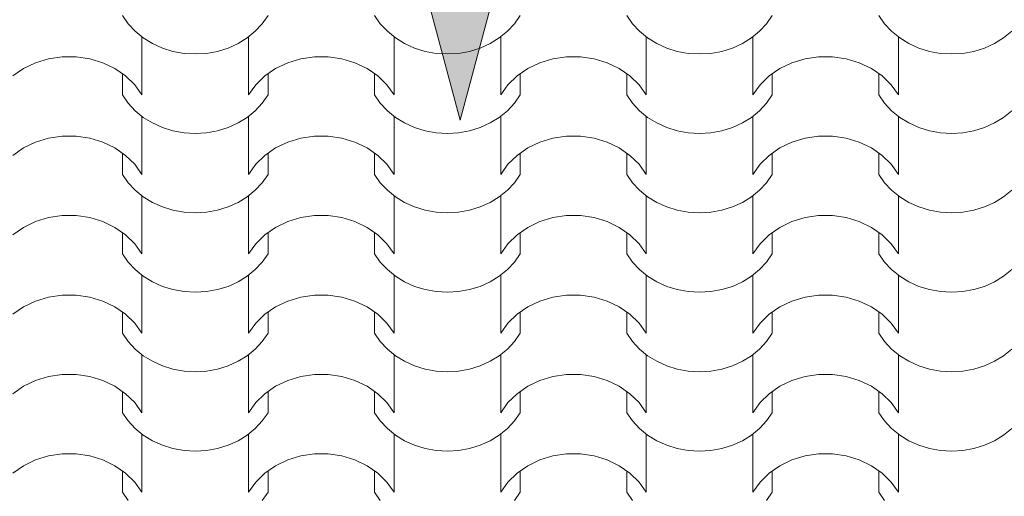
# Model space of a CAD drawing. Extents: x -631805 to -376315, y -40155 to 84873.
# Tile 232 of 256: x -487809 to -486222, y 66521 to 67290. Entities that reach past the tile are written whole.
import ezdxf

# ---------------------------------------------------------------- set-up
doc = ezdxf.new("R2010")
doc.units = 0
doc.header["$MEASUREMENT"] = 0
doc.linetypes.add('Dashed', pattern=[564.444447, 282.222223, -282.222223])
doc.layers.add('arch wypelnienia_Nr_Pióra__102', color=252, linetype='Continuous', lineweight=9)
doc.layers.add('INWENT DACH_Nr_Pióra__21', color=252, linetype='Continuous', lineweight=9)
doc.layers.add('INWENT DACH', color=252, linetype='Continuous')

# ---------------------------------------------------------------- blocks, each defined once
blk = doc.blocks.new('*X879')
at = {"layer": 'arch wypelnienia_Nr_Pióra__102', "linetype": 'Continuous'}
for p, q in [((-489331.8, 131755.9), (-489341, 131769.3)), ((-489106.4, 131769.3), (-489115.6, 131755.9)), ((-488925.4, 131755.9), (-488934.6, 131769.3)), ((-488700, 131769.3), (-488709.2, 131755.9)), ((-488519, 131755.9), (-488528.2, 131769.3)), ((-488293.6, 131769.3), (-488302.8, 131755.9)), ((-488112.6, 131755.9), (-488121.8, 131769.3)), ((-489320.5, 131743.8), (-489331.8, 131755.9)), ((-489115.6, 131755.9), (-489126.9, 131743.8)), ((-488914.1, 131743.8), (-488925.4, 131755.9)), ((-488709.2, 131755.9), (-488720.5, 131743.8)), ((-488507.7, 131743.8), (-488519, 131755.9)), ((-488302.8, 131755.9), (-488314.1, 131743.8)), ((-488101.3, 131743.8), (-488112.6, 131755.9)), ((-489307.4, 131733.1), (-489320.5, 131743.8)), ((-489126.9, 131743.8), (-489140, 131733.1)), ((-488901, 131733.1), (-488914.1, 131743.8)), ((-488720.5, 131743.8), (-488733.6, 131733.1)), ((-488494.6, 131733.1), (-488507.7, 131743.8)), ((-488314.1, 131743.8), (-488327.2, 131733.1)), ((-488088.2, 131733.1), (-488101.3, 131743.8)), ((-487907.7, 131743.8), (-487920.8, 131733.1)), ((-489309.6, 131734.6), (-489309.6, 131660.3)), ((-489292.7, 131724), (-489307.4, 131733.1)), ((-489276.6, 131716.8), (-489292.7, 131724)), ((-489154.7, 131724), (-489170.8, 131716.8)), ((-489140, 131733.1), (-489154.7, 131724)), ((-489137.8, 131734.6), (-489137.8, 131660.3)), ((-488903.2, 131734.6), (-488903.2, 131660.3)), ((-488886.3, 131724), (-488901, 131733.1)), ((-488870.2, 131716.8), (-488886.3, 131724)), ((-488748.3, 131724), (-488764.4, 131716.8)), ((-488733.6, 131733.1), (-488748.3, 131724)), ((-488731.4, 131734.6), (-488731.4, 131660.3)), ((-488496.8, 131734.6), (-488496.8, 131660.3)), ((-488479.9, 131724), (-488494.6, 131733.1)), ((-488463.8, 131716.8), (-488479.9, 131724)), ((-488341.9, 131724), (-488358, 131716.8)), ((-488327.2, 131733.1), (-488341.9, 131724)), ((-488325, 131734.6), (-488325, 131660.3)), ((-488090.4, 131734.6), (-488090.4, 131660.3)), ((-488073.5, 131724), (-488088.2, 131733.1)), ((-488057.4, 131716.8), (-488073.5, 131724)), ((-487935.5, 131724), (-487951.6, 131716.8)), ((-487920.8, 131733.1), (-487935.5, 131724)), ((-489309.6, 131715.6), (-489309.6, 131641.2)), ((-489259.6, 131711.5), (-489276.6, 131716.8)), ((-489241.8, 131708.3), (-489259.6, 131711.5)), ((-489223.7, 131707.3), (-489241.8, 131708.3)), ((-489205.6, 131708.3), (-489223.7, 131707.3)), ((-489187.8, 131711.5), (-489205.6, 131708.3)), ((-489170.8, 131716.8), (-489187.8, 131711.5)), ((-489137.8, 131715.6), (-489137.8, 131641.2)), ((-488903.2, 131715.6), (-488903.2, 131641.2)), ((-488853.2, 131711.5), (-488870.2, 131716.8)), ((-488835.4, 131708.3), (-488853.2, 131711.5)), ((-488817.3, 131707.3), (-488835.4, 131708.3)), ((-488799.2, 131708.3), (-488817.3, 131707.3)), ((-488781.4, 131711.5), (-488799.2, 131708.3)), ((-488764.4, 131716.8), (-488781.4, 131711.5)), ((-488731.4, 131715.6), (-488731.4, 131641.2)), ((-488496.8, 131715.6), (-488496.8, 131641.2)), ((-488446.8, 131711.5), (-488463.8, 131716.8)), ((-488429, 131708.3), (-488446.8, 131711.5)), ((-488410.9, 131707.3), (-488429, 131708.3)), ((-488392.8, 131708.3), (-488410.9, 131707.3)), ((-488375, 131711.5), (-488392.8, 131708.3)), ((-488358, 131716.8), (-488375, 131711.5)), ((-488325, 131715.6), (-488325, 131641.2)), ((-488090.4, 131715.6), (-488090.4, 131641.2)), ((-488040.4, 131711.5), (-488057.4, 131716.8)), ((-488022.6, 131708.3), (-488040.4, 131711.5)), ((-488004.5, 131707.3), (-488022.6, 131708.3)), ((-487986.4, 131708.3), (-488004.5, 131707.3)), ((-487968.6, 131711.5), (-487986.4, 131708.3)), ((-487951.6, 131716.8), (-487968.6, 131711.5)), ((-489500.6, 131683.9), (-489481.1, 131693.2)), ((-489481.1, 131693.2), (-489460.1, 131699.6)), ((-489460.1, 131699.6), (-489438.1, 131702.8)), ((-489438.1, 131702.8), (-489426.9, 131702.8)), ((-489426.9, 131702.8), (-489415.7, 131702.8)), ((-489415.7, 131702.8), (-489393.7, 131699.6)), ((-489393.7, 131699.6), (-489372.7, 131693.2)), ((-489372.7, 131693.2), (-489353.2, 131683.9)), ((-489094.2, 131683.9), (-489074.7, 131693.2)), ((-489074.7, 131693.2), (-489053.7, 131699.6)), ((-489053.7, 131699.6), (-489031.7, 131702.8)), ((-489031.7, 131702.8), (-489020.5, 131702.8)), ((-489020.5, 131702.8), (-489009.3, 131702.8)), ((-489009.3, 131702.8), (-488987.3, 131699.6)), ((-488987.3, 131699.6), (-488966.3, 131693.2)), ((-488966.3, 131693.2), (-488946.8, 131683.9)), ((-488687.8, 131683.9), (-488668.3, 131693.2)), ((-488668.3, 131693.2), (-488647.3, 131699.6)), ((-488647.3, 131699.6), (-488625.3, 131702.8)), ((-488625.3, 131702.8), (-488614.1, 131702.8)), ((-488614.1, 131702.8), (-488602.9, 131702.8)), ((-488602.9, 131702.8), (-488580.9, 131699.6)), ((-488580.9, 131699.6), (-488559.9, 131693.2)), ((-488559.9, 131693.2), (-488540.4, 131683.9)), ((-488281.4, 131683.9), (-488261.9, 131693.2)), ((-488261.9, 131693.2), (-488240.9, 131699.6)), ((-488240.9, 131699.6), (-488218.9, 131702.8)), ((-488218.9, 131702.8), (-488207.7, 131702.8)), ((-488207.7, 131702.8), (-488196.5, 131702.8)), ((-488196.5, 131702.8), (-488174.5, 131699.6)), ((-488174.5, 131699.6), (-488153.5, 131693.2)), ((-488153.5, 131693.2), (-488134, 131683.9)), ((-489517.9, 131671.8), (-489500.6, 131683.9)), ((-489353.2, 131683.9), (-489335.9, 131671.8)), ((-489341, 131675.4), (-489341, 131641.2)), ((-489111.5, 131671.8), (-489094.2, 131683.9)), ((-489106.4, 131675.4), (-489106.4, 131641.2)), ((-488946.8, 131683.9), (-488929.5, 131671.8)), ((-488934.6, 131675.4), (-488934.6, 131641.2)), ((-488705.1, 131671.8), (-488687.8, 131683.9)), ((-488700, 131675.4), (-488700, 131641.2)), ((-488540.4, 131683.9), (-488523.1, 131671.8)), ((-488528.2, 131675.4), (-488528.2, 131641.2)), ((-488298.7, 131671.8), (-488281.4, 131683.9)), ((-488293.6, 131675.4), (-488293.6, 131641.2)), ((-488134, 131683.9), (-488116.7, 131671.8)), ((-488121.8, 131675.4), (-488121.8, 131641.2)), ((-489335.9, 131671.8), (-489321.2, 131657.5)), ((-489321.2, 131657.5), (-489309.6, 131641.2)), ((-489137.8, 131641.2), (-489126.2, 131657.5)), ((-489126.2, 131657.5), (-489111.5, 131671.8)), ((-488929.5, 131671.8), (-488914.8, 131657.5)), ((-488914.8, 131657.5), (-488903.2, 131641.2)), ((-488731.4, 131641.2), (-488719.8, 131657.5)), ((-488719.8, 131657.5), (-488705.1, 131671.8)), ((-488523.1, 131671.8), (-488508.4, 131657.5)), ((-488508.4, 131657.5), (-488496.8, 131641.2)), ((-488325, 131641.2), (-488313.4, 131657.5)), ((-488313.4, 131657.5), (-488298.7, 131671.8)), ((-488116.7, 131671.8), (-488102, 131657.5)), ((-488102, 131657.5), (-488090.4, 131641.2)), ((-489331.8, 131627.9), (-489341, 131641.2)), ((-489106.4, 131641.2), (-489115.6, 131627.9)), ((-488925.4, 131627.9), (-488934.6, 131641.2)), ((-488700, 131641.2), (-488709.2, 131627.9)), ((-488519, 131627.9), (-488528.2, 131641.2)), ((-488293.6, 131641.2), (-488302.8, 131627.9)), ((-488112.6, 131627.9), (-488121.8, 131641.2)), ((-489320.5, 131615.7), (-489331.8, 131627.9)), ((-489115.6, 131627.9), (-489126.9, 131615.7)), ((-488914.1, 131615.7), (-488925.4, 131627.9)), ((-488709.2, 131627.9), (-488720.5, 131615.7)), ((-488507.7, 131615.7), (-488519, 131627.9)), ((-488302.8, 131627.9), (-488314.1, 131615.7)), ((-488101.3, 131615.7), (-488112.6, 131627.9)), ((-489307.4, 131605), (-489320.5, 131615.7)), ((-489126.9, 131615.7), (-489140, 131605)), ((-488901, 131605), (-488914.1, 131615.7)), ((-488720.5, 131615.7), (-488733.6, 131605)), ((-488494.6, 131605), (-488507.7, 131615.7)), ((-488314.1, 131615.7), (-488327.2, 131605)), ((-488088.2, 131605), (-488101.3, 131615.7)), ((-487907.7, 131615.7), (-487920.8, 131605)), ((-489309.6, 131606.6), (-489309.6, 131532.2)), ((-489292.7, 131596), (-489307.4, 131605)), ((-489276.6, 131588.7), (-489292.7, 131596)), ((-489154.7, 131596), (-489170.8, 131588.7)), ((-489140, 131605), (-489154.7, 131596)), ((-489137.8, 131606.6), (-489137.8, 131532.2)), ((-488903.2, 131606.6), (-488903.2, 131532.2)), ((-488886.3, 131596), (-488901, 131605)), ((-488870.2, 131588.7), (-488886.3, 131596)), ((-488748.3, 131596), (-488764.4, 131588.7)), ((-488733.6, 131605), (-488748.3, 131596)), ((-488731.4, 131606.6), (-488731.4, 131532.2)), ((-488496.8, 131606.6), (-488496.8, 131532.2)), ((-488479.9, 131596), (-488494.6, 131605)), ((-488463.8, 131588.7), (-488479.9, 131596)), ((-488341.9, 131596), (-488358, 131588.7)), ((-488327.2, 131605), (-488341.9, 131596)), ((-488325, 131606.6), (-488325, 131532.2)), ((-488090.4, 131606.6), (-488090.4, 131532.2)), ((-488073.5, 131596), (-488088.2, 131605)), ((-488057.4, 131588.7), (-488073.5, 131596)), ((-487935.5, 131596), (-487951.6, 131588.7)), ((-487920.8, 131605), (-487935.5, 131596)), ((-489309.6, 131587.5), (-489309.6, 131513.1)), ((-489259.6, 131583.5), (-489276.6, 131588.7)), ((-489241.8, 131580.3), (-489259.6, 131583.5)), ((-489223.7, 131579.2), (-489241.8, 131580.3)), ((-489205.6, 131580.3), (-489223.7, 131579.2)), ((-489187.8, 131583.5), (-489205.6, 131580.3)), ((-489170.8, 131588.7), (-489187.8, 131583.5)), ((-489137.8, 131587.5), (-489137.8, 131513.1)), ((-488903.2, 131587.5), (-488903.2, 131513.1)), ((-488853.2, 131583.5), (-488870.2, 131588.7)), ((-488835.4, 131580.3), (-488853.2, 131583.5)), ((-488817.3, 131579.2), (-488835.4, 131580.3)), ((-488799.2, 131580.3), (-488817.3, 131579.2)), ((-488781.4, 131583.5), (-488799.2, 131580.3)), ((-488764.4, 131588.7), (-488781.4, 131583.5)), ((-488731.4, 131587.5), (-488731.4, 131513.1)), ((-488496.8, 131587.5), (-488496.8, 131513.1)), ((-488446.8, 131583.5), (-488463.8, 131588.7)), ((-488429, 131580.3), (-488446.8, 131583.5)), ((-488410.9, 131579.2), (-488429, 131580.3)), ((-488392.8, 131580.3), (-488410.9, 131579.2)), ((-488375, 131583.5), (-488392.8, 131580.3)), ((-488358, 131588.7), (-488375, 131583.5)), ((-488325, 131587.5), (-488325, 131513.1)), ((-488090.4, 131587.5), (-488090.4, 131513.1)), ((-488040.4, 131583.5), (-488057.4, 131588.7)), ((-488022.6, 131580.3), (-488040.4, 131583.5)), ((-488004.5, 131579.2), (-488022.6, 131580.3)), ((-487986.4, 131580.3), (-488004.5, 131579.2)), ((-487968.6, 131583.5), (-487986.4, 131580.3)), ((-487951.6, 131588.7), (-487968.6, 131583.5)), ((-489500.6, 131555.8), (-489481.1, 131565.1)), ((-489481.1, 131565.1), (-489460.1, 131571.5)), ((-489460.1, 131571.5), (-489438.1, 131574.7)), ((-489438.1, 131574.7), (-489426.9, 131574.7)), ((-489426.9, 131574.7), (-489415.7, 131574.7)), ((-489415.7, 131574.7), (-489393.7, 131571.5)), ((-489393.7, 131571.5), (-489372.7, 131565.1)), ((-489372.7, 131565.1), (-489353.2, 131555.8)), ((-489094.2, 131555.8), (-489074.7, 131565.1)), ((-489074.7, 131565.1), (-489053.7, 131571.5)), ((-489053.7, 131571.5), (-489031.7, 131574.7)), ((-489031.7, 131574.7), (-489020.5, 131574.7)), ((-489020.5, 131574.7), (-489009.3, 131574.7)), ((-489009.3, 131574.7), (-488987.3, 131571.5)), ((-488987.3, 131571.5), (-488966.3, 131565.1)), ((-488966.3, 131565.1), (-488946.8, 131555.8)), ((-488687.8, 131555.8), (-488668.3, 131565.1)), ((-488668.3, 131565.1), (-488647.3, 131571.5)), ((-488647.3, 131571.5), (-488625.3, 131574.7)), ((-488625.3, 131574.7), (-488614.1, 131574.7)), ((-488614.1, 131574.7), (-488602.9, 131574.7)), ((-488602.9, 131574.7), (-488580.9, 131571.5)), ((-488580.9, 131571.5), (-488559.9, 131565.1)), ((-488559.9, 131565.1), (-488540.4, 131555.8)), ((-488281.4, 131555.8), (-488261.9, 131565.1)), ((-488261.9, 131565.1), (-488240.9, 131571.5)), ((-488240.9, 131571.5), (-488218.9, 131574.7)), ((-488218.9, 131574.7), (-488207.7, 131574.7)), ((-488207.7, 131574.7), (-488196.5, 131574.7)), ((-488196.5, 131574.7), (-488174.5, 131571.5)), ((-488174.5, 131571.5), (-488153.5, 131565.1)), ((-488153.5, 131565.1), (-488134, 131555.8)), ((-489517.9, 131543.8), (-489500.6, 131555.8)), ((-489353.2, 131555.8), (-489335.9, 131543.8)), ((-489341, 131547.3), (-489341, 131513.1)), ((-489111.5, 131543.8), (-489094.2, 131555.8)), ((-489106.4, 131547.3), (-489106.4, 131513.1)), ((-488946.8, 131555.8), (-488929.5, 131543.8)), ((-488934.6, 131547.3), (-488934.6, 131513.1)), ((-488705.1, 131543.8), (-488687.8, 131555.8)), ((-488700, 131547.3), (-488700, 131513.1)), ((-488540.4, 131555.8), (-488523.1, 131543.8)), ((-488528.2, 131547.3), (-488528.2, 131513.1)), ((-488298.7, 131543.8), (-488281.4, 131555.8)), ((-488293.6, 131547.3), (-488293.6, 131513.1)), ((-488134, 131555.8), (-488116.7, 131543.8)), ((-488121.8, 131547.3), (-488121.8, 131513.1)), ((-489335.9, 131543.8), (-489321.2, 131529.4)), ((-489321.2, 131529.4), (-489309.6, 131513.1)), ((-489137.8, 131513.1), (-489126.2, 131529.4)), ((-489126.2, 131529.4), (-489111.5, 131543.8)), ((-488929.5, 131543.8), (-488914.8, 131529.4)), ((-488914.8, 131529.4), (-488903.2, 131513.1)), ((-488731.4, 131513.1), (-488719.8, 131529.4)), ((-488719.8, 131529.4), (-488705.1, 131543.8)), ((-488523.1, 131543.8), (-488508.4, 131529.4)), ((-488508.4, 131529.4), (-488496.8, 131513.1)), ((-488325, 131513.1), (-488313.4, 131529.4)), ((-488313.4, 131529.4), (-488298.7, 131543.8)), ((-488116.7, 131543.8), (-488102, 131529.4)), ((-488102, 131529.4), (-488090.4, 131513.1)), ((-489331.8, 131499.8), (-489341, 131513.1)), ((-489320.5, 131487.6), (-489331.8, 131499.8)), ((-489115.6, 131499.8), (-489126.9, 131487.6)), ((-489106.4, 131513.1), (-489115.6, 131499.8)), ((-488925.4, 131499.8), (-488934.6, 131513.1)), ((-488914.1, 131487.6), (-488925.4, 131499.8)), ((-488709.2, 131499.8), (-488720.5, 131487.6)), ((-488700, 131513.1), (-488709.2, 131499.8)), ((-488519, 131499.8), (-488528.2, 131513.1)), ((-488507.7, 131487.6), (-488519, 131499.8)), ((-488302.8, 131499.8), (-488314.1, 131487.6)), ((-488293.6, 131513.1), (-488302.8, 131499.8)), ((-488112.6, 131499.8), (-488121.8, 131513.1)), ((-488101.3, 131487.6), (-488112.6, 131499.8)), ((-489307.4, 131476.9), (-489320.5, 131487.6)), ((-489126.9, 131487.6), (-489140, 131476.9)), ((-488901, 131476.9), (-488914.1, 131487.6)), ((-488720.5, 131487.6), (-488733.6, 131476.9)), ((-488494.6, 131476.9), (-488507.7, 131487.6)), ((-488314.1, 131487.6), (-488327.2, 131476.9)), ((-488088.2, 131476.9), (-488101.3, 131487.6)), ((-487907.7, 131487.6), (-487920.8, 131476.9)), ((-489309.6, 131478.5), (-489309.6, 131404.1)), ((-489292.7, 131467.9), (-489307.4, 131476.9)), ((-489276.6, 131460.7), (-489292.7, 131467.9)), ((-489154.7, 131467.9), (-489170.8, 131460.7)), ((-489140, 131476.9), (-489154.7, 131467.9)), ((-489137.8, 131478.5), (-489137.8, 131404.1)), ((-488903.2, 131478.5), (-488903.2, 131404.1)), ((-488886.3, 131467.9), (-488901, 131476.9)), ((-488870.2, 131460.7), (-488886.3, 131467.9)), ((-488748.3, 131467.9), (-488764.4, 131460.7)), ((-488733.6, 131476.9), (-488748.3, 131467.9)), ((-488731.4, 131478.5), (-488731.4, 131404.1)), ((-488496.8, 131478.5), (-488496.8, 131404.1)), ((-488479.9, 131467.9), (-488494.6, 131476.9)), ((-488463.8, 131460.7), (-488479.9, 131467.9)), ((-488341.9, 131467.9), (-488358, 131460.7)), ((-488327.2, 131476.9), (-488341.9, 131467.9)), ((-488325, 131478.5), (-488325, 131404.1)), ((-488090.4, 131478.5), (-488090.4, 131404.1)), ((-488073.5, 131467.9), (-488088.2, 131476.9)), ((-488057.4, 131460.7), (-488073.5, 131467.9)), ((-487935.5, 131467.9), (-487951.6, 131460.7)), ((-487920.8, 131476.9), (-487935.5, 131467.9)), ((-489309.6, 131459.4), (-489309.6, 131385.1)), ((-489259.6, 131455.4), (-489276.6, 131460.7)), ((-489241.8, 131452.2), (-489259.6, 131455.4)), ((-489223.7, 131451.1), (-489241.8, 131452.2)), ((-489205.6, 131452.2), (-489223.7, 131451.1)), ((-489187.8, 131455.4), (-489205.6, 131452.2)), ((-489170.8, 131460.7), (-489187.8, 131455.4)), ((-489137.8, 131459.4), (-489137.8, 131385.1)), ((-488903.2, 131459.4), (-488903.2, 131385.1)), ((-488853.2, 131455.4), (-488870.2, 131460.7)), ((-488835.4, 131452.2), (-488853.2, 131455.4)), ((-488817.3, 131451.1), (-488835.4, 131452.2)), ((-488799.2, 131452.2), (-488817.3, 131451.1)), ((-488781.4, 131455.4), (-488799.2, 131452.2)), ((-488764.4, 131460.7), (-488781.4, 131455.4)), ((-488731.4, 131459.4), (-488731.4, 131385.1)), ((-488496.8, 131459.4), (-488496.8, 131385.1)), ((-488446.8, 131455.4), (-488463.8, 131460.7)), ((-488429, 131452.2), (-488446.8, 131455.4)), ((-488410.9, 131451.1), (-488429, 131452.2)), ((-488392.8, 131452.2), (-488410.9, 131451.1)), ((-488375, 131455.4), (-488392.8, 131452.2)), ((-488358, 131460.7), (-488375, 131455.4)), ((-488325, 131459.4), (-488325, 131385.1)), ((-488090.4, 131459.4), (-488090.4, 131385.1)), ((-488040.4, 131455.4), (-488057.4, 131460.7)), ((-488022.6, 131452.2), (-488040.4, 131455.4)), ((-488004.5, 131451.1), (-488022.6, 131452.2)), ((-487986.4, 131452.2), (-488004.5, 131451.1)), ((-487968.6, 131455.4), (-487986.4, 131452.2)), ((-487951.6, 131460.7), (-487968.6, 131455.4)), ((-489500.6, 131427.7), (-489481.1, 131437.1)), ((-489481.1, 131437.1), (-489460.1, 131443.4)), ((-489460.1, 131443.4), (-489438.1, 131446.7)), ((-489438.1, 131446.7), (-489426.9, 131446.7)), ((-489426.9, 131446.7), (-489415.7, 131446.7)), ((-489415.7, 131446.7), (-489393.7, 131443.4)), ((-489393.7, 131443.4), (-489372.7, 131437.1)), ((-489372.7, 131437.1), (-489353.2, 131427.7)), ((-489094.2, 131427.7), (-489074.7, 131437.1)), ((-489074.7, 131437.1), (-489053.7, 131443.4)), ((-489053.7, 131443.4), (-489031.7, 131446.7)), ((-489031.7, 131446.7), (-489020.5, 131446.7)), ((-489020.5, 131446.7), (-489009.3, 131446.7)), ((-489009.3, 131446.7), (-488987.3, 131443.4)), ((-488987.3, 131443.4), (-488966.3, 131437.1)), ((-488966.3, 131437.1), (-488946.8, 131427.7)), ((-488687.8, 131427.7), (-488668.3, 131437.1)), ((-488668.3, 131437.1), (-488647.3, 131443.4)), ((-488647.3, 131443.4), (-488625.3, 131446.7)), ((-488625.3, 131446.7), (-488614.1, 131446.7)), ((-488614.1, 131446.7), (-488602.9, 131446.7)), ((-488602.9, 131446.7), (-488580.9, 131443.4)), ((-488580.9, 131443.4), (-488559.9, 131437.1)), ((-488559.9, 131437.1), (-488540.4, 131427.7)), ((-488281.4, 131427.7), (-488261.9, 131437.1)), ((-488261.9, 131437.1), (-488240.9, 131443.4)), ((-488240.9, 131443.4), (-488218.9, 131446.7)), ((-488218.9, 131446.7), (-488207.7, 131446.7)), ((-488207.7, 131446.7), (-488196.5, 131446.7)), ((-488196.5, 131446.7), (-488174.5, 131443.4)), ((-488174.5, 131443.4), (-488153.5, 131437.1)), ((-488153.5, 131437.1), (-488134, 131427.7)), ((-489517.9, 131415.7), (-489500.6, 131427.7)), ((-489353.2, 131427.7), (-489335.9, 131415.7)), ((-489341, 131419.3), (-489341, 131385.1)), ((-489111.5, 131415.7), (-489094.2, 131427.7)), ((-489106.4, 131419.3), (-489106.4, 131385.1)), ((-488946.8, 131427.7), (-488929.5, 131415.7)), ((-488934.6, 131419.3), (-488934.6, 131385.1)), ((-488705.1, 131415.7), (-488687.8, 131427.7)), ((-488700, 131419.3), (-488700, 131385.1)), ((-488540.4, 131427.7), (-488523.1, 131415.7)), ((-488528.2, 131419.3), (-488528.2, 131385.1)), ((-488298.7, 131415.7), (-488281.4, 131427.7)), ((-488293.6, 131419.3), (-488293.6, 131385.1)), ((-488134, 131427.7), (-488116.7, 131415.7)), ((-488121.8, 131419.3), (-488121.8, 131385.1)), ((-489335.9, 131415.7), (-489321.2, 131401.4)), ((-489126.2, 131401.4), (-489111.5, 131415.7)), ((-488929.5, 131415.7), (-488914.8, 131401.4)), ((-488719.8, 131401.4), (-488705.1, 131415.7)), ((-488523.1, 131415.7), (-488508.4, 131401.4)), ((-488313.4, 131401.4), (-488298.7, 131415.7)), ((-488116.7, 131415.7), (-488102, 131401.4)), ((-489321.2, 131401.4), (-489309.6, 131385.1)), ((-489137.8, 131385.1), (-489126.2, 131401.4)), ((-488914.8, 131401.4), (-488903.2, 131385.1)), ((-488731.4, 131385.1), (-488719.8, 131401.4)), ((-488508.4, 131401.4), (-488496.8, 131385.1)), ((-488325, 131385.1), (-488313.4, 131401.4)), ((-488102, 131401.4), (-488090.4, 131385.1)), ((-489331.8, 131371.7), (-489341, 131385.1)), ((-489320.5, 131359.6), (-489331.8, 131371.7)), ((-489115.6, 131371.7), (-489126.9, 131359.6)), ((-489106.4, 131385.1), (-489115.6, 131371.7)), ((-488925.4, 131371.7), (-488934.6, 131385.1)), ((-488914.1, 131359.6), (-488925.4, 131371.7)), ((-488709.2, 131371.7), (-488720.5, 131359.6)), ((-488700, 131385.1), (-488709.2, 131371.7)), ((-488519, 131371.7), (-488528.2, 131385.1)), ((-488507.7, 131359.6), (-488519, 131371.7)), ((-488302.8, 131371.7), (-488314.1, 131359.6)), ((-488293.6, 131385.1), (-488302.8, 131371.7)), ((-488112.6, 131371.7), (-488121.8, 131385.1)), ((-488101.3, 131359.6), (-488112.6, 131371.7)), ((-489307.4, 131348.9), (-489320.5, 131359.6)), ((-489126.9, 131359.6), (-489140, 131348.9)), ((-488901, 131348.9), (-488914.1, 131359.6)), ((-488720.5, 131359.6), (-488733.6, 131348.9)), ((-488494.6, 131348.9), (-488507.7, 131359.6)), ((-488314.1, 131359.6), (-488327.2, 131348.9)), ((-488088.2, 131348.9), (-488101.3, 131359.6)), ((-487907.7, 131359.6), (-487920.8, 131348.9)), ((-489309.6, 131350.4), (-489309.6, 131276.1)), ((-489292.7, 131339.8), (-489307.4, 131348.9)), ((-489276.6, 131332.6), (-489292.7, 131339.8)), ((-489154.7, 131339.8), (-489170.8, 131332.6)), ((-489140, 131348.9), (-489154.7, 131339.8)), ((-489137.8, 131350.4), (-489137.8, 131276.1)), ((-488903.2, 131350.4), (-488903.2, 131276.1)), ((-488886.3, 131339.8), (-488901, 131348.9)), ((-488870.2, 131332.6), (-488886.3, 131339.8)), ((-488748.3, 131339.8), (-488764.4, 131332.6)), ((-488733.6, 131348.9), (-488748.3, 131339.8)), ((-488731.4, 131350.4), (-488731.4, 131276.1)), ((-488496.8, 131350.4), (-488496.8, 131276.1)), ((-488479.9, 131339.8), (-488494.6, 131348.9)), ((-488463.8, 131332.6), (-488479.9, 131339.8)), ((-488341.9, 131339.8), (-488358, 131332.6)), ((-488327.2, 131348.9), (-488341.9, 131339.8)), ((-488325, 131350.4), (-488325, 131276.1)), ((-488090.4, 131350.4), (-488090.4, 131276.1)), ((-488073.5, 131339.8), (-488088.2, 131348.9)), ((-488057.4, 131332.6), (-488073.5, 131339.8)), ((-487935.5, 131339.8), (-487951.6, 131332.6)), ((-487920.8, 131348.9), (-487935.5, 131339.8)), ((-489309.6, 131331.4), (-489309.6, 131257)), ((-489259.6, 131327.3), (-489276.6, 131332.6)), ((-489241.8, 131324.1), (-489259.6, 131327.3)), ((-489223.7, 131323.1), (-489241.8, 131324.1)), ((-489205.6, 131324.1), (-489223.7, 131323.1)), ((-489187.8, 131327.3), (-489205.6, 131324.1)), ((-489170.8, 131332.6), (-489187.8, 131327.3)), ((-489137.8, 131331.4), (-489137.8, 131257)), ((-488903.2, 131331.4), (-488903.2, 131257)), ((-488853.2, 131327.3), (-488870.2, 131332.6)), ((-488835.4, 131324.1), (-488853.2, 131327.3)), ((-488817.3, 131323.1), (-488835.4, 131324.1)), ((-488799.2, 131324.1), (-488817.3, 131323.1)), ((-488781.4, 131327.3), (-488799.2, 131324.1)), ((-488764.4, 131332.6), (-488781.4, 131327.3)), ((-488731.4, 131331.4), (-488731.4, 131257)), ((-488496.8, 131331.4), (-488496.8, 131257)), ((-488446.8, 131327.3), (-488463.8, 131332.6)), ((-488429, 131324.1), (-488446.8, 131327.3)), ((-488410.9, 131323.1), (-488429, 131324.1)), ((-488392.8, 131324.1), (-488410.9, 131323.1)), ((-488375, 131327.3), (-488392.8, 131324.1)), ((-488358, 131332.6), (-488375, 131327.3)), ((-488325, 131331.4), (-488325, 131257)), ((-488090.4, 131331.4), (-488090.4, 131257)), ((-488040.4, 131327.3), (-488057.4, 131332.6)), ((-488022.6, 131324.1), (-488040.4, 131327.3)), ((-488004.5, 131323.1), (-488022.6, 131324.1)), ((-487986.4, 131324.1), (-488004.5, 131323.1)), ((-487968.6, 131327.3), (-487986.4, 131324.1)), ((-487951.6, 131332.6), (-487968.6, 131327.3)), ((-489500.6, 131299.7), (-489481.1, 131309)), ((-489481.1, 131309), (-489460.1, 131315.4)), ((-489460.1, 131315.4), (-489438.1, 131318.6)), ((-489438.1, 131318.6), (-489426.9, 131318.6)), ((-489426.9, 131318.6), (-489415.7, 131318.6)), ((-489415.7, 131318.6), (-489393.7, 131315.4)), ((-489393.7, 131315.4), (-489372.7, 131309)), ((-489372.7, 131309), (-489353.2, 131299.7)), ((-489094.2, 131299.7), (-489074.7, 131309)), ((-489074.7, 131309), (-489053.7, 131315.4)), ((-489053.7, 131315.4), (-489031.7, 131318.6)), ((-489031.7, 131318.6), (-489020.5, 131318.6)), ((-489020.5, 131318.6), (-489009.3, 131318.6)), ((-489009.3, 131318.6), (-488987.3, 131315.4)), ((-488987.3, 131315.4), (-488966.3, 131309)), ((-488966.3, 131309), (-488946.8, 131299.7)), ((-488687.8, 131299.7), (-488668.3, 131309)), ((-488668.3, 131309), (-488647.3, 131315.4)), ((-488647.3, 131315.4), (-488625.3, 131318.6)), ((-488625.3, 131318.6), (-488614.1, 131318.6)), ((-488614.1, 131318.6), (-488602.9, 131318.6)), ((-488602.9, 131318.6), (-488580.9, 131315.4)), ((-488580.9, 131315.4), (-488559.9, 131309)), ((-488559.9, 131309), (-488540.4, 131299.7)), ((-488281.4, 131299.7), (-488261.9, 131309)), ((-488261.9, 131309), (-488240.9, 131315.4)), ((-488240.9, 131315.4), (-488218.9, 131318.6)), ((-488218.9, 131318.6), (-488207.7, 131318.6)), ((-488207.7, 131318.6), (-488196.5, 131318.6)), ((-488196.5, 131318.6), (-488174.5, 131315.4)), ((-488174.5, 131315.4), (-488153.5, 131309)), ((-488153.5, 131309), (-488134, 131299.7)), ((-489517.9, 131287.6), (-489500.6, 131299.7)), ((-489353.2, 131299.7), (-489335.9, 131287.6)), ((-489341, 131291.2), (-489341, 131257)), ((-489111.5, 131287.6), (-489094.2, 131299.7)), ((-489106.4, 131291.2), (-489106.4, 131257)), ((-488946.8, 131299.7), (-488929.5, 131287.6)), ((-488934.6, 131291.2), (-488934.6, 131257)), ((-488705.1, 131287.6), (-488687.8, 131299.7)), ((-488700, 131291.2), (-488700, 131257)), ((-488540.4, 131299.7), (-488523.1, 131287.6)), ((-488528.2, 131291.2), (-488528.2, 131257)), ((-488298.7, 131287.6), (-488281.4, 131299.7)), ((-488293.6, 131291.2), (-488293.6, 131257)), ((-488134, 131299.7), (-488116.7, 131287.6)), ((-488121.8, 131291.2), (-488121.8, 131257)), ((-489335.9, 131287.6), (-489321.2, 131273.3)), ((-489126.2, 131273.3), (-489111.5, 131287.6)), ((-488929.5, 131287.6), (-488914.8, 131273.3)), ((-488719.8, 131273.3), (-488705.1, 131287.6)), ((-488523.1, 131287.6), (-488508.4, 131273.3)), ((-488313.4, 131273.3), (-488298.7, 131287.6)), ((-488116.7, 131287.6), (-488102, 131273.3)), ((-489321.2, 131273.3), (-489309.6, 131257)), ((-489137.8, 131257), (-489126.2, 131273.3)), ((-488914.8, 131273.3), (-488903.2, 131257)), ((-488731.4, 131257), (-488719.8, 131273.3)), ((-488508.4, 131273.3), (-488496.8, 131257)), ((-488325, 131257), (-488313.4, 131273.3)), ((-488102, 131273.3), (-488090.4, 131257)), ((-489331.8, 131243.6), (-489341, 131257)), ((-489320.5, 131231.5), (-489331.8, 131243.6)), ((-489115.6, 131243.6), (-489126.9, 131231.5)), ((-489106.4, 131257), (-489115.6, 131243.6)), ((-488925.4, 131243.6), (-488934.6, 131257)), ((-488914.1, 131231.5), (-488925.4, 131243.6)), ((-488709.2, 131243.6), (-488720.5, 131231.5)), ((-488700, 131257), (-488709.2, 131243.6)), ((-488519, 131243.6), (-488528.2, 131257)), ((-488507.7, 131231.5), (-488519, 131243.6)), ((-488302.8, 131243.6), (-488314.1, 131231.5)), ((-488293.6, 131257), (-488302.8, 131243.6)), ((-488112.6, 131243.6), (-488121.8, 131257)), ((-488101.3, 131231.5), (-488112.6, 131243.6)), ((-489307.4, 131220.8), (-489320.5, 131231.5)), ((-489126.9, 131231.5), (-489140, 131220.8)), ((-488901, 131220.8), (-488914.1, 131231.5)), ((-488720.5, 131231.5), (-488733.6, 131220.8)), ((-488494.6, 131220.8), (-488507.7, 131231.5)), ((-488314.1, 131231.5), (-488327.2, 131220.8)), ((-488088.2, 131220.8), (-488101.3, 131231.5)), ((-487907.7, 131231.5), (-487920.8, 131220.8)), ((-489309.6, 131222.4), (-489309.6, 131148)), ((-489292.7, 131211.8), (-489307.4, 131220.8)), ((-489276.6, 131204.5), (-489292.7, 131211.8)), ((-489154.7, 131211.8), (-489170.8, 131204.5)), ((-489140, 131220.8), (-489154.7, 131211.8)), ((-489137.8, 131222.4), (-489137.8, 131148)), ((-488903.2, 131222.4), (-488903.2, 131148)), ((-488886.3, 131211.8), (-488901, 131220.8)), ((-488870.2, 131204.5), (-488886.3, 131211.8)), ((-488748.3, 131211.8), (-488764.4, 131204.5)), ((-488733.6, 131220.8), (-488748.3, 131211.8)), ((-488731.4, 131222.4), (-488731.4, 131148)), ((-488496.8, 131222.4), (-488496.8, 131148)), ((-488479.9, 131211.8), (-488494.6, 131220.8)), ((-488463.8, 131204.5), (-488479.9, 131211.8)), ((-488341.9, 131211.8), (-488358, 131204.5)), ((-488327.2, 131220.8), (-488341.9, 131211.8)), ((-488325, 131222.4), (-488325, 131148)), ((-488090.4, 131222.4), (-488090.4, 131148)), ((-488073.5, 131211.8), (-488088.2, 131220.8)), ((-488057.4, 131204.5), (-488073.5, 131211.8)), ((-487935.5, 131211.8), (-487951.6, 131204.5)), ((-487920.8, 131220.8), (-487935.5, 131211.8)), ((-489309.6, 131203.3), (-489309.6, 131128.9)), ((-489259.6, 131199.3), (-489276.6, 131204.5)), ((-489241.8, 131196.1), (-489259.6, 131199.3)), ((-489223.7, 131195), (-489241.8, 131196.1)), ((-489205.6, 131196.1), (-489223.7, 131195)), ((-489187.8, 131199.3), (-489205.6, 131196.1)), ((-489170.8, 131204.5), (-489187.8, 131199.3)), ((-489137.8, 131203.3), (-489137.8, 131128.9)), ((-488903.2, 131203.3), (-488903.2, 131128.9)), ((-488853.2, 131199.3), (-488870.2, 131204.5)), ((-488835.4, 131196.1), (-488853.2, 131199.3)), ((-488817.3, 131195), (-488835.4, 131196.1)), ((-488799.2, 131196.1), (-488817.3, 131195)), ((-488781.4, 131199.3), (-488799.2, 131196.1)), ((-488764.4, 131204.5), (-488781.4, 131199.3)), ((-488731.4, 131203.3), (-488731.4, 131128.9)), ((-488496.8, 131203.3), (-488496.8, 131128.9)), ((-488446.8, 131199.3), (-488463.8, 131204.5)), ((-488429, 131196.1), (-488446.8, 131199.3)), ((-488410.9, 131195), (-488429, 131196.1)), ((-488392.8, 131196.1), (-488410.9, 131195)), ((-488375, 131199.3), (-488392.8, 131196.1)), ((-488358, 131204.5), (-488375, 131199.3)), ((-488325, 131203.3), (-488325, 131128.9)), ((-488090.4, 131203.3), (-488090.4, 131128.9)), ((-488040.4, 131199.3), (-488057.4, 131204.5)), ((-488022.6, 131196.1), (-488040.4, 131199.3)), ((-488004.5, 131195), (-488022.6, 131196.1)), ((-487986.4, 131196.1), (-488004.5, 131195)), ((-487968.6, 131199.3), (-487986.4, 131196.1)), ((-487951.6, 131204.5), (-487968.6, 131199.3)), ((-489500.6, 131171.6), (-489481.1, 131180.9)), ((-489481.1, 131180.9), (-489460.1, 131187.3)), ((-489460.1, 131187.3), (-489438.1, 131190.5)), ((-489438.1, 131190.5), (-489426.9, 131190.5)), ((-489426.9, 131190.5), (-489415.7, 131190.5)), ((-489415.7, 131190.5), (-489393.7, 131187.3)), ((-489393.7, 131187.3), (-489372.7, 131180.9)), ((-489372.7, 131180.9), (-489353.2, 131171.6)), ((-489094.2, 131171.6), (-489074.7, 131180.9)), ((-489074.7, 131180.9), (-489053.7, 131187.3)), ((-489053.7, 131187.3), (-489031.7, 131190.5)), ((-489031.7, 131190.5), (-489020.5, 131190.5)), ((-489020.5, 131190.5), (-489009.3, 131190.5)), ((-489009.3, 131190.5), (-488987.3, 131187.3)), ((-488987.3, 131187.3), (-488966.3, 131180.9)), ((-488966.3, 131180.9), (-488946.8, 131171.6)), ((-488687.8, 131171.6), (-488668.3, 131180.9)), ((-488668.3, 131180.9), (-488647.3, 131187.3)), ((-488647.3, 131187.3), (-488625.3, 131190.5)), ((-488625.3, 131190.5), (-488614.1, 131190.5)), ((-488614.1, 131190.5), (-488602.9, 131190.5)), ((-488602.9, 131190.5), (-488580.9, 131187.3)), ((-488580.9, 131187.3), (-488559.9, 131180.9)), ((-488559.9, 131180.9), (-488540.4, 131171.6)), ((-488281.4, 131171.6), (-488261.9, 131180.9)), ((-488261.9, 131180.9), (-488240.9, 131187.3)), ((-488240.9, 131187.3), (-488218.9, 131190.5)), ((-488218.9, 131190.5), (-488207.7, 131190.5)), ((-488207.7, 131190.5), (-488196.5, 131190.5)), ((-488196.5, 131190.5), (-488174.5, 131187.3)), ((-488174.5, 131187.3), (-488153.5, 131180.9)), ((-488153.5, 131180.9), (-488134, 131171.6)), ((-489517.9, 131159.6), (-489500.6, 131171.6)), ((-489353.2, 131171.6), (-489335.9, 131159.6)), ((-489111.5, 131159.6), (-489094.2, 131171.6)), ((-488946.8, 131171.6), (-488929.5, 131159.6)), ((-488705.1, 131159.6), (-488687.8, 131171.6)), ((-488540.4, 131171.6), (-488523.1, 131159.6)), ((-488298.7, 131159.6), (-488281.4, 131171.6)), ((-488134, 131171.6), (-488116.7, 131159.6)), ((-489341, 131163.1), (-489341, 131128.9)), ((-489335.9, 131159.6), (-489321.2, 131145.2)), ((-489126.2, 131145.2), (-489111.5, 131159.6)), ((-489106.4, 131163.1), (-489106.4, 131128.9)), ((-488934.6, 131163.1), (-488934.6, 131128.9)), ((-488929.5, 131159.6), (-488914.8, 131145.2)), ((-488719.8, 131145.2), (-488705.1, 131159.6)), ((-488700, 131163.1), (-488700, 131128.9)), ((-488528.2, 131163.1), (-488528.2, 131128.9)), ((-488523.1, 131159.6), (-488508.4, 131145.2)), ((-488313.4, 131145.2), (-488298.7, 131159.6)), ((-488293.6, 131163.1), (-488293.6, 131128.9)), ((-488121.8, 131163.1), (-488121.8, 131128.9)), ((-488116.7, 131159.6), (-488102, 131145.2)), ((-489321.2, 131145.2), (-489309.6, 131128.9)), ((-489137.8, 131128.9), (-489126.2, 131145.2)), ((-488914.8, 131145.2), (-488903.2, 131128.9)), ((-488731.4, 131128.9), (-488719.8, 131145.2)), ((-488508.4, 131145.2), (-488496.8, 131128.9)), ((-488325, 131128.9), (-488313.4, 131145.2)), ((-488102, 131145.2), (-488090.4, 131128.9)), ((-489331.8, 131115.6), (-489341, 131128.9)), ((-489106.4, 131128.9), (-489115.6, 131115.6)), ((-488925.4, 131115.6), (-488934.6, 131128.9)), ((-488700, 131128.9), (-488709.2, 131115.6)), ((-488519, 131115.6), (-488528.2, 131128.9)), ((-488293.6, 131128.9), (-488302.8, 131115.6)), ((-488112.6, 131115.6), (-488121.8, 131128.9)), ((-489320.5, 131103.4), (-489331.8, 131115.6)), ((-489307.4, 131092.7), (-489320.5, 131103.4)), ((-489126.9, 131103.4), (-489140, 131092.7)), ((-489115.6, 131115.6), (-489126.9, 131103.4)), ((-488914.1, 131103.4), (-488925.4, 131115.6)), ((-488901, 131092.7), (-488914.1, 131103.4)), ((-488720.5, 131103.4), (-488733.6, 131092.7)), ((-488709.2, 131115.6), (-488720.5, 131103.4)), ((-488507.7, 131103.4), (-488519, 131115.6)), ((-488494.6, 131092.7), (-488507.7, 131103.4)), ((-488314.1, 131103.4), (-488327.2, 131092.7)), ((-488302.8, 131115.6), (-488314.1, 131103.4)), ((-488101.3, 131103.4), (-488112.6, 131115.6)), ((-488088.2, 131092.7), (-488101.3, 131103.4)), ((-487907.7, 131103.4), (-487920.8, 131092.7)), ((-489309.6, 131094.3), (-489309.6, 131019.9)), ((-489292.7, 131083.7), (-489307.4, 131092.7)), ((-489140, 131092.7), (-489154.7, 131083.7)), ((-489137.8, 131094.3), (-489137.8, 131019.9)), ((-488903.2, 131094.3), (-488903.2, 131019.9)), ((-488886.3, 131083.7), (-488901, 131092.7)), ((-488733.6, 131092.7), (-488748.3, 131083.7)), ((-488731.4, 131094.3), (-488731.4, 131019.9)), ((-488496.8, 131094.3), (-488496.8, 131019.9)), ((-488479.9, 131083.7), (-488494.6, 131092.7)), ((-488327.2, 131092.7), (-488341.9, 131083.7)), ((-488325, 131094.3), (-488325, 131019.9)), ((-488090.4, 131094.3), (-488090.4, 131019.9)), ((-488073.5, 131083.7), (-488088.2, 131092.7)), ((-487920.8, 131092.7), (-487935.5, 131083.7)), ((-489309.6, 131075.2), (-489309.6, 131000.9)), ((-489276.6, 131076.5), (-489292.7, 131083.7)), ((-489259.6, 131071.2), (-489276.6, 131076.5)), ((-489241.8, 131068), (-489259.6, 131071.2)), ((-489187.8, 131071.2), (-489205.6, 131068)), ((-489170.8, 131076.5), (-489187.8, 131071.2)), ((-489154.7, 131083.7), (-489170.8, 131076.5)), ((-489137.8, 131075.2), (-489137.8, 131000.9)), ((-488903.2, 131075.2), (-488903.2, 131000.9)), ((-488870.2, 131076.5), (-488886.3, 131083.7)), ((-488853.2, 131071.2), (-488870.2, 131076.5)), ((-488835.4, 131068), (-488853.2, 131071.2)), ((-488781.4, 131071.2), (-488799.2, 131068)), ((-488764.4, 131076.5), (-488781.4, 131071.2)), ((-488748.3, 131083.7), (-488764.4, 131076.5)), ((-488731.4, 131075.2), (-488731.4, 131000.9)), ((-488496.8, 131075.2), (-488496.8, 131000.9)), ((-488463.8, 131076.5), (-488479.9, 131083.7)), ((-488446.8, 131071.2), (-488463.8, 131076.5)), ((-488429, 131068), (-488446.8, 131071.2)), ((-488375, 131071.2), (-488392.8, 131068)), ((-488358, 131076.5), (-488375, 131071.2)), ((-488341.9, 131083.7), (-488358, 131076.5)), ((-488325, 131075.2), (-488325, 131000.9)), ((-488090.4, 131075.2), (-488090.4, 131000.9)), ((-488057.4, 131076.5), (-488073.5, 131083.7)), ((-488040.4, 131071.2), (-488057.4, 131076.5)), ((-488022.6, 131068), (-488040.4, 131071.2)), ((-487968.6, 131071.2), (-487986.4, 131068)), ((-487951.6, 131076.5), (-487968.6, 131071.2)), ((-487935.5, 131083.7), (-487951.6, 131076.5)), ((-489481.1, 131052.9), (-489460.1, 131059.2)), ((-489460.1, 131059.2), (-489438.1, 131062.5)), ((-489438.1, 131062.5), (-489426.9, 131062.5)), ((-489426.9, 131062.5), (-489415.7, 131062.5)), ((-489415.7, 131062.5), (-489393.7, 131059.2)), ((-489393.7, 131059.2), (-489372.7, 131052.9)), ((-489223.7, 131066.9), (-489241.8, 131068)), ((-489205.6, 131068), (-489223.7, 131066.9)), ((-489074.7, 131052.9), (-489053.7, 131059.2)), ((-489053.7, 131059.2), (-489031.7, 131062.5)), ((-489031.7, 131062.5), (-489020.5, 131062.5)), ((-489020.5, 131062.5), (-489009.3, 131062.5)), ((-489009.3, 131062.5), (-488987.3, 131059.2)), ((-488987.3, 131059.2), (-488966.3, 131052.9)), ((-488817.3, 131066.9), (-488835.4, 131068)), ((-488799.2, 131068), (-488817.3, 131066.9)), ((-488668.3, 131052.9), (-488647.3, 131059.2)), ((-488647.3, 131059.2), (-488625.3, 131062.5)), ((-488625.3, 131062.5), (-488614.1, 131062.5)), ((-488614.1, 131062.5), (-488602.9, 131062.5)), ((-488602.9, 131062.5), (-488580.9, 131059.2)), ((-488580.9, 131059.2), (-488559.9, 131052.9)), ((-488410.9, 131066.9), (-488429, 131068)), ((-488392.8, 131068), (-488410.9, 131066.9)), ((-488261.9, 131052.9), (-488240.9, 131059.2)), ((-488240.9, 131059.2), (-488218.9, 131062.5)), ((-488218.9, 131062.5), (-488207.7, 131062.5)), ((-488207.7, 131062.5), (-488196.5, 131062.5)), ((-488196.5, 131062.5), (-488174.5, 131059.2)), ((-488174.5, 131059.2), (-488153.5, 131052.9)), ((-488004.5, 131066.9), (-488022.6, 131068)), ((-487986.4, 131068), (-488004.5, 131066.9)), ((-489517.9, 131031.5), (-489500.6, 131043.5)), ((-489500.6, 131043.5), (-489481.1, 131052.9)), ((-489372.7, 131052.9), (-489353.2, 131043.5)), ((-489353.2, 131043.5), (-489335.9, 131031.5)), ((-489111.5, 131031.5), (-489094.2, 131043.5)), ((-489094.2, 131043.5), (-489074.7, 131052.9)), ((-488966.3, 131052.9), (-488946.8, 131043.5)), ((-488946.8, 131043.5), (-488929.5, 131031.5)), ((-488705.1, 131031.5), (-488687.8, 131043.5)), ((-488687.8, 131043.5), (-488668.3, 131052.9)), ((-488559.9, 131052.9), (-488540.4, 131043.5)), ((-488540.4, 131043.5), (-488523.1, 131031.5)), ((-488298.7, 131031.5), (-488281.4, 131043.5)), ((-488281.4, 131043.5), (-488261.9, 131052.9)), ((-488153.5, 131052.9), (-488134, 131043.5)), ((-488134, 131043.5), (-488116.7, 131031.5)), ((-489341, 131035.1), (-489341, 131000.9)), ((-489335.9, 131031.5), (-489321.2, 131017.1)), ((-489126.2, 131017.1), (-489111.5, 131031.5)), ((-489106.4, 131035.1), (-489106.4, 131000.9)), ((-488934.6, 131035.1), (-488934.6, 131000.9)), ((-488929.5, 131031.5), (-488914.8, 131017.1)), ((-488719.8, 131017.1), (-488705.1, 131031.5)), ((-488700, 131035.1), (-488700, 131000.9)), ((-488528.2, 131035.1), (-488528.2, 131000.9)), ((-488523.1, 131031.5), (-488508.4, 131017.1)), ((-488313.4, 131017.1), (-488298.7, 131031.5)), ((-488293.6, 131035.1), (-488293.6, 131000.9)), ((-488121.8, 131035.1), (-488121.8, 131000.9)), ((-488116.7, 131031.5), (-488102, 131017.1)), ((-489321.2, 131017.1), (-489309.6, 131000.9)), ((-489137.8, 131000.9), (-489126.2, 131017.1)), ((-488914.8, 131017.1), (-488903.2, 131000.9)), ((-488731.4, 131000.9), (-488719.8, 131017.1)), ((-488508.4, 131017.1), (-488496.8, 131000.9)), ((-488325, 131000.9), (-488313.4, 131017.1)), ((-488102, 131017.1), (-488090.4, 131000.9)), ((-489331.8, 130987.5), (-489341, 131000.9)), ((-489106.4, 131000.9), (-489115.6, 130987.5)), ((-488925.4, 130987.5), (-488934.6, 131000.9)), ((-488700, 131000.9), (-488709.2, 130987.5)), ((-488519, 130987.5), (-488528.2, 131000.9)), ((-488293.6, 131000.9), (-488302.8, 130987.5)), ((-488112.6, 130987.5), (-488121.8, 131000.9))]:
    blk.add_line(p, q, dxfattribs=at)
blk = doc.blocks.new('Wypełnienie_29')
at = {"layer": 'arch wypelnienia_Nr_Pióra__102', "linetype": 'Dashed'}
blk.add_blockref('*X879', (0, 0), dxfattribs=at)
blk = doc.blocks.new('Linia_79', base_point=(-472682.3, 119142))
at = {"layer": 'INWENT DACH_Nr_Pióra__21', "linetype": 'Continuous'}
blk.add_hatch(color=256, dxfattribs=at).paths.add_polyline_path([(-472682.3, 118297.9), (-472732.3, 118484.5), (-472632.3, 118484.5)], flags=0)
for p, q in [((-472682.3, 119142), (-472682.3, 118484.5)), ((-472682.3, 118297.9), (-472732.3, 118484.5)), ((-472732.3, 118484.5), (-472632.3, 118484.5)), ((-472682.3, 118297.9), (-472632.3, 118484.5))]:
    blk.add_line(p, q, dxfattribs=at)

msp = doc.modelspace()

# ---------------------------------------------------------------- block references
at = {"layer": 'arch wypelnienia_Nr_Pióra__102', "linetype": 'Dashed'}
msp.add_blockref('Wypełnienie_29', (1698, -64472.7), dxfattribs=at)
at = {"layer": 'INWENT DACH', "linetype": 'Continuous'}
msp.add_blockref('Linia_79', (-487098.7, 67972.1), dxfattribs=at)

doc.saveas('drawing.dxf')
